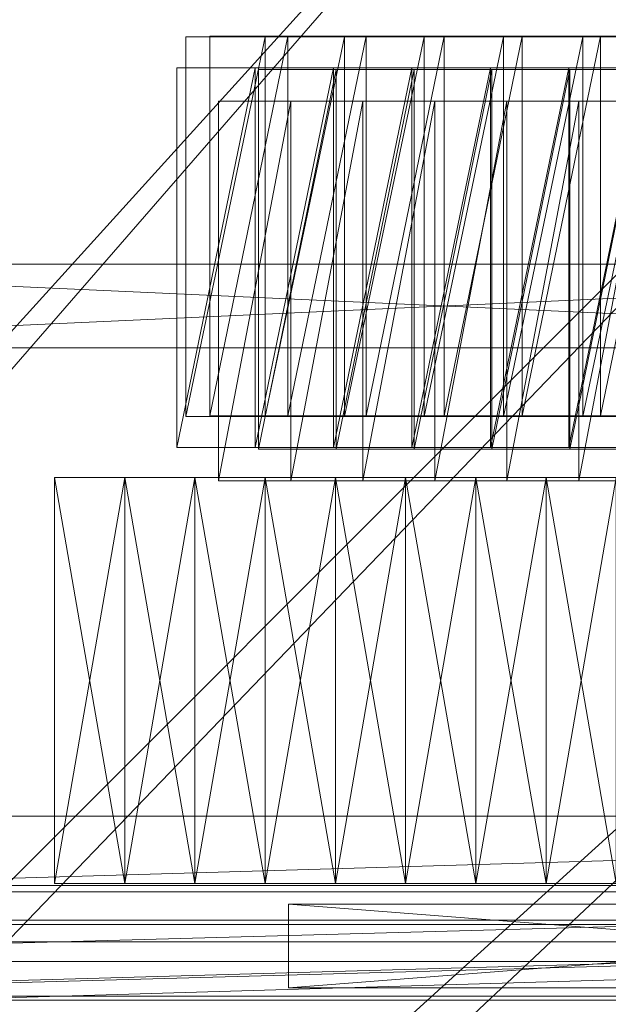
# Model space of a CAD drawing. Header units: millimetres. Extents: x -207 to 60078, y -249 to 35796.
# Tile 71 of 99: x 27607 to 29157, y 31490 to 34083. Entities that reach past the tile are written whole.
import ezdxf

# ---------------------------------------------------------------- set-up
doc = ezdxf.new("R2010")
doc.units = ezdxf.units.MM
for name, color, linetype, lineweight, true_color in [('F01_SLABS', 7, 'Continuous', 18, 0xa6b7af), ('F01_STAIRS', 7, 'Continuous', 18, 0x99a4b1), ('F01_WALLS', 7, 'Continuous', 18, 0xc4ccd5), ('F02_SLABS', 7, 'Continuous', 18, 0xa6b7af), ('F02_STAIRS', 7, 'Continuous', 18, 0x99a4b1), ('F02_WALLS', 7, 'Continuous', 18, 0xc4ccd5), ('F03_SLABS', 7, 'Continuous', 18, 0xa6b7af), ('F03_STAIRS', 7, 'Continuous', 18, 0x99a4b1), ('F03_WALLS', 7, 'Continuous', 18, 0xc4ccd5), ('F04_SLABS', 7, 'Continuous', 18, 0xa6b7af), ('F04_STAIRS', 7, 'Continuous', 18, 0x99a4b1), ('F04_WALLS', 7, 'Continuous', 18, 0xc4ccd5), ('F07_SLABS', 7, 'Continuous', 18, 0xa6b7af), ('F07_STAIRS', 7, 'Continuous', 18, 0x99a4b1), ('F07_WALLS', 7, 'Continuous', 18, 0xc4ccd5), ('F08_SLABS', 7, 'Continuous', 18, 0xa6b7af), ('F08_STAIRS', 7, 'Continuous', 18, 0x99a4b1), ('F08_WALLS', 7, 'Continuous', 18, 0xc4ccd5)]:
    doc.layers.add(name, color=color, linetype=linetype, lineweight=lineweight, true_color=true_color)

msp = doc.modelspace()

# ---------------------------------------------------------------- meshes
at = {"layer": 'F01_SLABS'}
mesh = msp.add_polyface(dxfattribs=at)
corners = [(20499.3, 19563.1, -240), (20406.2, 19899.4, -240), (60000, 31910.1, -240), (20499.3, 19563.1), (60000, 31910.1), (20406.2, 19899.4), (20296.7, 20230.8, -240), (60000, 34436.8, -240), (60000, 34436.8), (20296.7, 20230.8), (20171.1, 20556.3, -240), (56562.5, 35630.1, -240), (56562.5, 35630.1), (20171.1, 20556.3), (20029.7, 20875.4, -240), (51226.1, 35630.1, -240), (51226.1, 35630.1), (20029.7, 20875.4), (19872.8, 21187.1, -240), (46893.9, 35630.1, -240), (46893.9, 35630.1), (19872.8, 21187.1), (19700.8, 21490.7, -240), (43291.1, 35630.1, -240), (43291.1, 35630.1), (19700.8, 21490.7), (19514.1, 21785.5, -240), (40234.1, 35630.1, -240), (40234.1, 35630.1), (19514.1, 21785.5), (19313.2, 22070.8, -240), (37595.9, 35630.1, -240), (37595.9, 35630.1), (19313.2, 22070.8), (19098.5, 22345.9, -240), (35285.4, 35630.1, -240), (35285.4, 35630.1), (19098.5, 22345.9), (18870.6, 22610.1, -240), (33236, 35630.1, -240), (33236, 35630.1), (18870.6, 22610.1), (18630, 22862.9, -240), (31397.3, 35630.1, -240), (31397.3, 35630.1), (18630, 22862.9), (18377.2, 23103.5, -240), (29730.8, 35630.1, -240), (29730.8, 35630.1), (18377.2, 23103.5), (18113, 23331.4, -240), (28206.3, 35630.1, -240), (28206.3, 35630.1), (18113, 23331.4), (26800.1, 35630.1, -240), (26800.1, 35630.1), (17837.9, 23546.1, -240), (25492.7, 35630.1, -240), (17837.9, 23546.1), (25492.7, 35630.1), (17552.6, 23747, -240), (24268.4, 35630.1, -240), (17552.6, 23747), (24268.4, 35630.1), (17257.8, 23933.7, -240), (23114.1, 35630.1, -240), (17257.8, 23933.7), (23114.1, 35630.1), (22018.9, 35630.1, -240), (22018.9, 35630.1), (20973.5, 35630.1), (20406.2, 15771.8), (60000, 6213.7), (20499.3, 16108.1)]
mesh.append_faces([[corners[k] for k in face] for face in [(0, 1, 2), (3, 4, 5), (1, 6, 7), (5, 8, 9), (6, 10, 11), (9, 12, 13), (10, 14, 15), (13, 16, 17), (14, 18, 19), (17, 20, 21), (18, 22, 23), (21, 24, 25), (22, 26, 27), (25, 28, 29), (26, 30, 31), (26, 31, 27), (29, 28, 32), (29, 32, 33), (30, 34, 35), (30, 35, 31), (33, 32, 36), (33, 36, 37), (34, 38, 39), (34, 39, 35), (37, 36, 40), (37, 40, 41), (38, 42, 43), (38, 43, 39), (41, 40, 44), (41, 44, 45), (39, 43, 44), (39, 44, 40), (42, 46, 47), (42, 47, 43), (45, 44, 48), (45, 48, 49), (43, 47, 48), (43, 48, 44), (46, 50, 51), (46, 51, 47), (49, 48, 52), (49, 52, 53), (47, 51, 52), (47, 52, 48), (50, 54, 51), (53, 52, 55), (51, 54, 55), (51, 55, 52), (56, 57, 54), (58, 55, 59), (54, 57, 59), (54, 59, 55), (60, 61, 57), (62, 59, 63), (57, 61, 63), (57, 63, 59), (64, 65, 61), (66, 63, 67), (61, 65, 67), (61, 67, 63), (65, 68, 69), (65, 69, 67), (68, 70, 69), (71, 72, 73)]])
mesh = msp.add_polyface(dxfattribs=at)
corners = [(20712.3, 17835.6, -240), (20703.8, 18184.5, -240), (60000, 20115, -240), (60000, 17835.6, -240), (20712.3, 17835.6), (60000, 17835.6), (60000, 20115), (20703.8, 18184.5), (20678.1, 18532.5, -240), (60000, 22405.3, -240), (60000, 22405.3), (20678.1, 18532.5), (20635.4, 18878.8, -240), (60000, 24718, -240), (60000, 24718), (20635.4, 18878.8), (20575.7, 19222.6, -240), (60000, 27064.6, -240), (60000, 27064.6), (20575.7, 19222.6), (20499.3, 19563.1, -240), (60000, 29457.5, -240), (60000, 29457.5), (20499.3, 19563.1), (60000, 31910.1, -240), (60000, 31910.1), (20406.2, 19899.4, -240), (60000, 34436.8, -240), (20406.2, 19899.4), (60000, 34436.8), (20296.7, 20230.8, -240), (56562.5, 35630.1, -240), (20296.7, 20230.8), (56562.5, 35630.1), (20171.1, 20556.3, -240), (51226.1, 35630.1, -240), (20171.1, 20556.3), (51226.1, 35630.1), (20029.7, 20875.4, -240), (46893.9, 35630.1, -240), (20029.7, 20875.4), (46893.9, 35630.1), (19872.8, 21187.1, -240), (43291.1, 35630.1, -240), (19872.8, 21187.1), (43291.1, 35630.1), (19700.8, 21490.7, -240), (40234.1, 35630.1, -240), (19700.8, 21490.7), (40234.1, 35630.1), (37595.9, 35630.1, -240), (37595.9, 35630.1), (35285.4, 35630.1, -240), (35285.4, 35630.1), (33236, 35630.1, -240), (33236, 35630.1)]
mesh.append_faces([[corners[k] for k in face] for face in [(0, 1, 2), (0, 2, 3), (4, 5, 6), (4, 6, 7), (3, 2, 6), (3, 6, 5), (1, 8, 9), (1, 9, 2), (7, 6, 10), (7, 10, 11), (2, 9, 10), (2, 10, 6), (8, 12, 13), (8, 13, 9), (11, 10, 14), (11, 14, 15), (9, 13, 14), (9, 14, 10), (12, 16, 17), (12, 17, 13), (15, 14, 18), (15, 18, 19), (13, 17, 18), (13, 18, 14), (16, 20, 21), (16, 21, 17), (19, 18, 22), (19, 22, 23), (17, 21, 22), (17, 22, 18), (20, 24, 21), (23, 22, 25), (21, 24, 25), (21, 25, 22), (26, 27, 24), (28, 25, 29), (24, 27, 29), (24, 29, 25), (30, 31, 27), (32, 29, 33), (27, 31, 33), (27, 33, 29), (34, 35, 31), (36, 33, 37), (31, 35, 37), (31, 37, 33), (38, 39, 35), (40, 37, 41), (35, 39, 41), (35, 41, 37), (42, 43, 39), (44, 41, 45), (39, 43, 45), (39, 45, 41), (46, 47, 43), (48, 45, 49), (43, 47, 49), (43, 49, 45), (47, 50, 51), (47, 51, 49), (50, 52, 53), (50, 53, 51), (52, 54, 55), (52, 55, 53)]])
at = {"layer": 'F01_STAIRS'}
mesh = msp.add_polyface(dxfattribs=at)
corners = [(27883.6, 32876.7, 2416.8), (27883.6, 31808.2, 2416.8), (27883.6, 32876.7), (27698.6, 32876.7), (27883.6, 31808.2), (27698.6, 31808.2, 2416.8), (27698.6, 32876.7, 2416.8), (27698.6, 31808.2)]
mesh.append_faces([[corners[k] for k in face] for face in [(0, 1, 2), (3, 0, 2), (2, 1, 4), (4, 3, 2), (0, 5, 1), (6, 0, 3), (6, 5, 0), (1, 5, 4), (7, 3, 4), (4, 5, 7), (7, 6, 3), (5, 6, 7)]])
mesh = msp.add_polyface(dxfattribs=at)
corners = [(28068.5, 32876.7, 2215.4), (28068.5, 31808.2, 2215.4), (28068.5, 32876.7), (27883.6, 32876.7), (28068.5, 31808.2), (27883.6, 31808.2, 2215.4), (27883.6, 32876.7, 2215.4), (27883.6, 31808.2)]
mesh.append_faces([[corners[k] for k in face] for face in [(0, 1, 2), (3, 0, 2), (2, 1, 4), (4, 3, 2), (0, 5, 1), (6, 0, 3), (6, 5, 0), (1, 5, 4), (7, 3, 4), (4, 5, 7), (7, 6, 3), (5, 6, 7)]])
mesh = msp.add_polyface(dxfattribs=at)
corners = [(28253.4, 32876.7, 2014), (28253.4, 31808.2, 2014), (28253.4, 32876.7), (28068.5, 32876.7), (28253.4, 31808.2), (28068.5, 31808.2, 2014), (28068.5, 32876.7, 2014), (28068.5, 31808.2)]
mesh.append_faces([[corners[k] for k in face] for face in [(0, 1, 2), (3, 0, 2), (2, 1, 4), (4, 3, 2), (0, 5, 1), (6, 0, 3), (6, 5, 0), (1, 5, 4), (7, 3, 4), (4, 5, 7), (7, 6, 3), (5, 6, 7)]])
mesh = msp.add_polyface(dxfattribs=at)
corners = [(28438.4, 32876.7, 1812.6), (28438.4, 31808.2, 1812.6), (28438.4, 32876.7), (28253.4, 32876.7), (28438.4, 31808.2), (28253.4, 31808.2, 1812.6), (28253.4, 32876.7, 1812.6), (28253.4, 31808.2)]
mesh.append_faces([[corners[k] for k in face] for face in [(0, 1, 2), (3, 0, 2), (2, 1, 4), (4, 3, 2), (0, 5, 1), (6, 0, 3), (6, 5, 0), (1, 5, 4), (7, 3, 4), (4, 5, 7), (7, 6, 3), (5, 6, 7)]])
mesh = msp.add_polyface(dxfattribs=at)
corners = [(28623.3, 32876.7, 1611.2), (28623.3, 31808.2, 1611.2), (28623.3, 32876.7), (28438.4, 32876.7), (28623.3, 31808.2), (28438.4, 31808.2, 1611.2), (28438.4, 32876.7, 1611.2), (28438.4, 31808.2)]
mesh.append_faces([[corners[k] for k in face] for face in [(0, 1, 2), (3, 0, 2), (2, 1, 4), (4, 3, 2), (0, 5, 1), (6, 0, 3), (6, 5, 0), (1, 5, 4), (7, 3, 4), (4, 5, 7), (7, 6, 3), (5, 6, 7)]])
mesh = msp.add_polyface(dxfattribs=at)
corners = [(28808.2, 32876.7, 1409.8), (28808.2, 31808.2, 1409.8), (28808.2, 32876.7), (28623.3, 32876.7), (28808.2, 31808.2), (28623.3, 31808.2, 1409.8), (28623.3, 32876.7, 1409.8), (28623.3, 31808.2)]
mesh.append_faces([[corners[k] for k in face] for face in [(0, 1, 2), (3, 0, 2), (2, 1, 4), (4, 3, 2), (0, 5, 1), (6, 0, 3), (6, 5, 0), (1, 5, 4), (7, 3, 4), (4, 5, 7), (7, 6, 3), (5, 6, 7)]])
mesh = msp.add_polyface(dxfattribs=at)
corners = [(28993.2, 32876.7, 1208.4), (28993.2, 31808.2, 1208.4), (28993.2, 32876.7), (28808.2, 32876.7), (28993.2, 31808.2), (28808.2, 31808.2, 1208.4), (28808.2, 32876.7, 1208.4), (28808.2, 31808.2)]
mesh.append_faces([[corners[k] for k in face] for face in [(0, 1, 2), (3, 0, 2), (2, 1, 4), (4, 3, 2), (0, 5, 1), (6, 0, 3), (6, 5, 0), (1, 5, 4), (7, 3, 4), (4, 5, 7), (7, 6, 3), (5, 6, 7)]])
mesh = msp.add_polyface(dxfattribs=at)
corners = [(29178.1, 32876.7, 1007), (29178.1, 31808.2, 1007), (29178.1, 32876.7), (28993.2, 32876.7), (29178.1, 31808.2), (28993.2, 31808.2, 1007), (28993.2, 32876.7, 1007), (28993.2, 31808.2)]
mesh.append_faces([[corners[k] for k in face] for face in [(0, 1, 2), (3, 0, 2), (2, 1, 4), (4, 3, 2), (0, 5, 1), (6, 0, 3), (6, 5, 0), (1, 5, 4), (7, 3, 4), (4, 5, 7), (7, 6, 3), (5, 6, 7)]])
at = {"layer": 'F01_WALLS'}
mesh = msp.add_polyface(dxfattribs=at)
corners = [(26301.4, 33218.8, 4553.7), (26301.4, 33438.8, 4553.7), (26301.4, 33218.8), (31150.7, 33218.8), (26301.4, 33438.8), (31150.7, 33438.8, 4553.7), (31150.7, 33218.8, 4553.7), (31150.7, 33438.8)]
mesh.append_faces([[corners[k] for k in face] for face in [(0, 1, 2), (3, 0, 2), (2, 1, 4), (4, 3, 2), (0, 5, 1), (6, 0, 3), (6, 5, 0), (1, 5, 4), (7, 3, 4), (4, 5, 7), (7, 6, 3), (5, 6, 7)]])
mesh = msp.add_polyface(dxfattribs=at)
corners = [(31150.7, 31753.8, 4553.7), (31150.7, 31533.8, 4553.7), (31150.7, 31753.8), (28315.1, 31753.8), (31150.7, 31533.8), (28315.1, 31533.8, 4553.7), (28315.1, 31753.8, 4553.7), (28315.1, 31533.8)]
mesh.append_faces([[corners[k] for k in face] for face in [(0, 1, 2), (3, 0, 2), (2, 1, 4), (4, 3, 2), (0, 5, 1), (6, 0, 3), (6, 5, 0), (1, 5, 4), (7, 3, 4), (4, 5, 7), (7, 6, 3), (5, 6, 7)]])
at = {"layer": 'F02_SLABS'}
mesh = msp.add_polyface(dxfattribs=at)
corners = [(16945.5, 23884.6, 4583.7), (6019.7, 35331.9, 4583.7), (53034.3, 35331.9, 4583.7), (53034.3, 35331.9, 4833.7), (6019.7, 35331.9, 4833.7), (16945.5, 23884.6, 4833.7), (17148.3, 23771.9, 4583.7), (17148.3, 23771.9, 4833.7), (17347.3, 23652.6, 4583.7), (17347.3, 23652.6, 4833.7), (17542.4, 23526.8, 4583.7), (17542.4, 23526.8, 4833.7), (17733.2, 23394.8, 4583.7), (17733.2, 23394.8, 4833.7), (17919.5, 23256.5, 4583.7), (17919.5, 23256.5, 4833.7), (18101.3, 23112.3, 4583.7), (18101.3, 23112.3, 4833.7), (18278.2, 22962.2, 4583.7), (18278.2, 22962.2, 4833.7), (18450.2, 22806.3, 4583.7), (18450.2, 22806.3, 4833.7), (18616.9, 22645, 4583.7), (18616.9, 22645, 4833.7), (18778.3, 22478.2, 4583.7), (18778.3, 22478.2, 4833.7), (18934.1, 22306.3, 4583.7), (18934.1, 22306.3, 4833.7), (19084.3, 22129.3, 4583.7), (19084.3, 22129.3, 4833.7), (19228.5, 21947.6, 4583.7), (53034.3, 32592.9, 4583.7), (53034.3, 32592.9, 4833.7), (19228.5, 21947.6, 4833.7), (19366.7, 21761.2, 4583.7), (19366.7, 21761.2, 4833.7), (19498.8, 21570.4, 4583.7), (19498.8, 21570.4, 4833.7), (19624.5, 21375.4, 4583.7), (19624.5, 21375.4, 4833.7), (19743.8, 21176.3, 4583.7), (20633.2, 18556.4, 4583.7), (20659.7, 18325.8, 4583.7), (20659.7, 18325.8, 4833.7), (20633.2, 18556.4, 4833.7), (20678.7, 18094.6, 4583.7), (20678.7, 18094.6, 4833.7)]
mesh.append_faces([[corners[k] for k in face] for face in [(0, 1, 2), (3, 4, 5), (2, 6, 0), (5, 7, 3), (2, 8, 6), (7, 9, 3), (2, 10, 8), (9, 11, 3), (2, 12, 10), (11, 13, 3), (2, 14, 12), (13, 15, 3), (2, 16, 14), (15, 17, 3), (2, 18, 16), (17, 19, 3), (2, 20, 18), (19, 21, 3), (22, 20, 2), (3, 21, 23), (24, 22, 2), (3, 23, 25), (26, 24, 2), (3, 25, 27), (28, 26, 2), (3, 27, 29), (30, 28, 31), (32, 29, 33), (34, 30, 31), (32, 33, 35), (36, 34, 31), (32, 35, 37), (38, 36, 31), (32, 37, 39), (40, 38, 31), (2, 1, 4, 3), (41, 42, 43, 44), (42, 45, 46, 43)]])
mesh = msp.add_polyface(dxfattribs=at)
corners = [(53034.3, 35331.9, 4583.7), (53034.3, 32592.9, 4583.7), (19084.3, 22129.3, 4583.7), (19084.3, 22129.3, 4833.7), (53034.3, 32592.9, 4833.7), (53034.3, 35331.9, 4833.7), (53321.2, 4099.4, 4583.7), (55083.8, 32592.9, 4583.7), (55083.8, 32592.9, 4833.7), (53321.2, 4099.4, 4833.7), (19624.5, 21375.4, 4833.7), (19743.8, 21176.3, 4833.7), (19856.6, 20973.5, 4583.7), (19743.8, 21176.3, 4583.7), (19856.6, 20973.5, 4833.7), (19962.6, 20767.1, 4583.7), (19962.6, 20767.1, 4833.7), (20061.8, 20557.3, 4583.7), (20061.8, 20557.3, 4833.7), (20154.1, 20344.4, 4583.7), (20154.1, 20344.4, 4833.7), (20239.4, 20128.6, 4583.7), (20239.4, 20128.6, 4833.7), (20317.5, 19910.2, 4583.7), (20317.5, 19910.2, 4833.7), (20388.5, 19689.2, 4583.7), (20388.5, 19689.2, 4833.7), (20452.2, 19466.1, 4583.7), (20452.2, 19466.1, 4833.7), (20508.6, 19241, 4583.7), (20508.6, 19241, 4833.7), (20557.6, 19014.2, 4583.7), (20557.6, 19014.2, 4833.7), (20599.1, 18785.9, 4583.7), (20599.1, 18785.9, 4833.7), (20633.2, 18556.4, 4583.7), (20633.2, 18556.4, 4833.7), (20659.7, 18325.8, 4583.7), (20659.7, 18325.8, 4833.7), (20678.7, 18094.6, 4583.7), (20678.7, 18094.6, 4833.7), (20690.1, 17862.8, 4583.7), (20690.1, 17862.8, 4833.7), (55083.8, 4099.4, 4583.7), (55083.8, 4099.4, 4833.7)]
mesh.append_faces([[corners[k] for k in face] for face in [(0, 1, 2), (3, 4, 5), (6, 1, 7), (8, 4, 9), (4, 10, 11), (12, 13, 1), (4, 11, 14), (15, 12, 1), (4, 14, 16), (17, 15, 1), (4, 16, 18), (19, 17, 1), (4, 18, 20), (21, 19, 1), (4, 20, 22), (23, 21, 1), (4, 22, 24), (25, 23, 1), (4, 24, 26), (27, 25, 1), (4, 26, 28), (29, 27, 1), (4, 28, 30), (31, 29, 1), (4, 30, 32), (33, 31, 1), (4, 32, 34), (35, 33, 1), (4, 34, 36), (37, 35, 1), (4, 36, 38), (39, 37, 1), (4, 38, 40), (41, 39, 1), (4, 40, 42), (43, 7, 8, 44), (7, 1, 4, 8), (1, 0, 5, 4)]])
mesh = msp.add_polyface(dxfattribs=at)
corners = [(55083.8, 32592.9, 4583.7), (55083.8, 4099.4, 4583.7), (53321.2, 4099.4, 4583.7), (53321.2, 4099.4, 4833.7), (55083.8, 4099.4, 4833.7), (55083.8, 32592.9, 4833.7), (53034.3, 32592.9, 4583.7), (20690.1, 17862.8, 4583.7), (20690.1, 17862.8, 4833.7), (53034.3, 32592.9, 4833.7), (19228.5, 13314, 4583.7), (53321.2, 134.1, 4583.7), (53321.2, 134.1, 4833.7), (19228.5, 13314, 4833.7), (19962.6, 14494.5, 4583.7), (20061.8, 14704.2, 4583.7), (20154.1, 14917.1, 4583.7), (20154.1, 14917.1, 4833.7), (20061.8, 14704.2, 4833.7), (20239.4, 15132.9, 4583.7), (20239.4, 15132.9, 4833.7), (20317.5, 15351.4, 4583.7), (20317.5, 15351.4, 4833.7), (20388.5, 15572.3, 4583.7), (20388.5, 15572.3, 4833.7), (20452.2, 15795.5, 4583.7), (20452.2, 15795.5, 4833.7), (20508.6, 16020.6, 4583.7), (20508.6, 16020.6, 4833.7), (20557.6, 16247.4, 4583.7), (20557.6, 16247.4, 4833.7), (20599.1, 16475.7, 4583.7), (20599.1, 16475.7, 4833.7), (20633.2, 16705.2, 4583.7), (20633.2, 16705.2, 4833.7), (20659.7, 16935.7, 4583.7), (20659.7, 16935.7, 4833.7), (20678.7, 17167, 4583.7), (20678.7, 17167, 4833.7), (20690.1, 17398.8, 4583.7), (20690.1, 17398.8, 4833.7), (20693.9, 17630.8, 4583.7), (20693.9, 17630.8, 4833.7), (9708.8, 134.1, 4583.7), (9708.8, 134.1, 4833.7)]
mesh.append_faces([[corners[k] for k in face] for face in [(0, 1, 2), (3, 4, 5), (6, 2, 7), (8, 3, 9), (10, 2, 11), (12, 3, 13), (14, 15, 2), (15, 16, 2), (3, 17, 18), (16, 19, 2), (3, 20, 17), (19, 21, 2), (3, 22, 20), (21, 23, 2), (3, 24, 22), (23, 25, 2), (3, 26, 24), (25, 27, 2), (3, 28, 26), (27, 29, 2), (3, 30, 28), (29, 31, 2), (3, 32, 30), (31, 33, 2), (3, 34, 32), (33, 35, 2), (3, 36, 34), (35, 37, 2), (3, 38, 36), (37, 39, 2), (3, 40, 38), (7, 2, 41), (42, 3, 8), (39, 41, 2), (3, 42, 40), (43, 11, 12, 44), (11, 2, 3, 12), (2, 1, 4, 3)]])
at = {"layer": 'F02_STAIRS'}
mesh = msp.add_polyface(dxfattribs=at)
corners = [(28235.9, 33951.4, 4833.7), (28440.8, 33951.4, 4833.7), (28235.9, 32951.4, 4833.7), (28235.9, 32951.4, 5040.2), (28440.8, 33951.4, 5040.2), (28235.9, 33951.4, 5040.2), (28440.8, 32951.4, 4833.7), (28440.8, 32951.4, 5040.2)]
mesh.append_faces([[corners[k] for k in face] for face in [(0, 1, 2), (3, 4, 5), (6, 2, 1), (4, 3, 7), (2, 6, 7, 3), (6, 1, 4, 7), (1, 0, 5, 4), (0, 2, 3, 5)]])
mesh = msp.add_polyface(dxfattribs=at)
corners = [(28440.8, 33951.4, 4833.7), (28645.8, 33951.4, 4833.7), (28440.8, 32951.4, 4833.7), (28440.8, 32951.4, 5246.8), (28645.8, 33951.4, 5246.8), (28440.8, 33951.4, 5246.8), (28645.8, 32951.4, 4833.7), (28645.8, 32951.4, 5246.8)]
mesh.append_faces([[corners[k] for k in face] for face in [(0, 1, 2), (3, 4, 5), (6, 2, 1), (4, 3, 7), (2, 6, 7, 3), (6, 1, 4, 7), (1, 0, 5, 4), (0, 2, 3, 5)]])
mesh = msp.add_polyface(dxfattribs=at)
corners = [(28645.8, 33951.4, 4833.7), (28850.7, 33951.4, 4833.7), (28645.8, 32951.4, 4833.7), (28645.8, 32951.4, 5453.4), (28850.7, 33951.4, 5453.4), (28645.8, 33951.4, 5453.4), (28850.7, 32951.4, 4833.7), (28850.7, 32951.4, 5453.4)]
mesh.append_faces([[corners[k] for k in face] for face in [(0, 1, 2), (3, 4, 5), (6, 2, 1), (4, 3, 7), (2, 6, 7, 3), (6, 1, 4, 7), (1, 0, 5, 4), (0, 2, 3, 5)]])
mesh = msp.add_polyface(dxfattribs=at)
corners = [(28850.7, 33951.4, 4833.7), (29055.6, 33951.4, 4833.7), (28850.7, 32951.4, 4833.7), (28850.7, 32951.4, 5659.9), (29055.6, 33951.4, 5659.9), (28850.7, 33951.4, 5659.9), (29055.6, 32951.4, 4833.7), (29055.6, 32951.4, 5659.9)]
mesh.append_faces([[corners[k] for k in face] for face in [(0, 1, 2), (3, 4, 5), (6, 2, 1), (4, 3, 7), (2, 6, 7, 3), (6, 1, 4, 7), (1, 0, 5, 4), (0, 2, 3, 5)]])
mesh = msp.add_polyface(dxfattribs=at)
corners = [(29055.6, 33951.4, 4833.7), (29260.6, 33951.4, 4833.7), (29055.6, 32951.4, 4833.7), (29055.6, 32951.4, 5866.5), (29260.6, 33951.4, 5866.5), (29055.6, 33951.4, 5866.5), (29260.6, 32951.4, 4833.7), (29260.6, 32951.4, 5866.5)]
mesh.append_faces([[corners[k] for k in face] for face in [(0, 1, 2), (3, 4, 5), (6, 2, 1), (4, 3, 7), (2, 6, 7, 3), (6, 1, 4, 7), (1, 0, 5, 4), (0, 2, 3, 5)]])
at = {"layer": 'F02_WALLS'}
mesh = msp.add_polyface(dxfattribs=at)
corners = [(26145.4, 31711.8, 4833.7), (33195.6, 31711.8, 4833.7), (26145.4, 31511.8, 4833.7), (26145.4, 31511.8, 9511.3), (33195.6, 31711.8, 9511.3), (26145.4, 31711.8, 9511.3), (33195.6, 31511.8, 4833.7), (33195.6, 31511.8, 9511.3)]
mesh.append_faces([[corners[k] for k in face] for face in [(0, 1, 2), (3, 4, 5), (6, 2, 1), (4, 3, 7), (2, 6, 7, 3), (6, 1, 4, 7), (1, 0, 5, 4), (0, 2, 3, 5)]])
at = {"layer": 'F03_SLABS'}
mesh = msp.add_polyface(dxfattribs=at)
corners = [(55168.7, 3554.2, 9541.3), (53452.5, 3554.2, 9541.3), (43531.9, 27490.6, 9541.3), (43531.9, 27490.6, 9791.3), (53452.5, 3554.2, 9791.3), (55168.7, 3554.2, 9791.3), (53452.5, 259.8, 9541.3), (9793.6, 259.8, 9541.3), (22476.8, 5972.9, 9541.3), (22476.8, 5972.9, 9791.3), (9793.6, 259.8, 9791.3), (53452.5, 259.8, 9791.3), (43531.9, 5972.9, 9541.3), (43531.9, 5972.9, 9791.3), (4728.6, 4471.6, 9541.3), (4728.6, 4471.6, 9791.3), (3891.5, 32828.4, 9541.3), (22476.8, 27490.6, 9541.3), (22476.8, 27490.6, 9791.3), (3891.5, 32828.4, 9791.3), (53368.7, 35372.1, 9541.3), (53368.7, 32369.6, 9541.3), (53368.7, 32369.6, 9791.3), (53368.7, 35372.1, 9791.3), (55168.7, 32369.6, 9541.3), (55168.7, 32369.6, 9791.3), (5984.4, 35372.1, 9541.3), (5984.4, 35372.1, 9791.3)]
mesh.append_faces([[corners[k] for k in face] for face in [(0, 1, 2), (3, 4, 5), (6, 7, 8), (9, 10, 11), (8, 12, 6), (11, 13, 9), (8, 7, 14), (15, 10, 9), (14, 16, 17), (18, 19, 15), (20, 21, 2), (3, 22, 23), (2, 24, 0), (5, 25, 3), (12, 1, 6), (11, 4, 13), (14, 17, 8), (9, 18, 15), (20, 2, 17), (18, 3, 23), (1, 12, 2), (3, 13, 4), (17, 16, 26), (27, 19, 18), (2, 21, 24), (25, 22, 3), (17, 26, 20), (23, 27, 18), (20, 26, 27, 23), (26, 16, 19, 27), (16, 14, 15, 19), (14, 7, 10, 15), (7, 6, 11, 10), (6, 1, 4, 11), (1, 0, 5, 4), (0, 24, 25, 5), (24, 21, 22, 25), (21, 20, 23, 22), (8, 17, 18, 9), (17, 2, 3, 18), (2, 12, 13, 3), (12, 8, 9, 13)]])
at = {"layer": 'F03_STAIRS'}
mesh = msp.add_polyface(dxfattribs=at)
corners = [(28044.1, 34037.3, 9791.3), (28253.4, 34037.3, 9791.3), (28044.1, 33037.3, 9791.3), (28044.1, 33037.3, 9972), (28253.4, 34037.3, 9972), (28044.1, 34037.3, 9972), (28253.4, 33037.3, 9791.3), (28253.4, 33037.3, 9972)]
mesh.append_faces([[corners[k] for k in face] for face in [(0, 1, 2), (3, 4, 5), (6, 2, 1), (4, 3, 7), (2, 6, 7, 3), (6, 1, 4, 7), (1, 0, 5, 4), (0, 2, 3, 5)]])
mesh = msp.add_polyface(dxfattribs=at)
corners = [(28253.4, 34037.3, 9791.3), (28462.7, 34037.3, 9791.3), (28253.4, 33037.3, 9791.3), (28253.4, 33037.3, 10152.8), (28462.7, 34037.3, 10152.8), (28253.4, 34037.3, 10152.8), (28462.7, 33037.3, 9791.3), (28462.7, 33037.3, 10152.8)]
mesh.append_faces([[corners[k] for k in face] for face in [(0, 1, 2), (3, 4, 5), (6, 2, 1), (4, 3, 7), (2, 6, 7, 3), (6, 1, 4, 7), (1, 0, 5, 4), (0, 2, 3, 5)]])
mesh = msp.add_polyface(dxfattribs=at)
corners = [(28462.7, 34037.3, 9791.3), (28672, 34037.3, 9791.3), (28462.7, 33037.3, 9791.3), (28462.7, 33037.3, 10333.5), (28672, 34037.3, 10333.5), (28462.7, 34037.3, 10333.5), (28672, 33037.3, 9791.3), (28672, 33037.3, 10333.5)]
mesh.append_faces([[corners[k] for k in face] for face in [(0, 1, 2), (3, 4, 5), (6, 2, 1), (4, 3, 7), (2, 6, 7, 3), (6, 1, 4, 7), (1, 0, 5, 4), (0, 2, 3, 5)]])
mesh = msp.add_polyface(dxfattribs=at)
corners = [(28672, 34037.3, 9791.3), (28881.3, 34037.3, 9791.3), (28672, 33037.3, 9791.3), (28672, 33037.3, 10514.2), (28881.3, 34037.3, 10514.2), (28672, 34037.3, 10514.2), (28881.3, 33037.3, 9791.3), (28881.3, 33037.3, 10514.2)]
mesh.append_faces([[corners[k] for k in face] for face in [(0, 1, 2), (3, 4, 5), (6, 2, 1), (4, 3, 7), (2, 6, 7, 3), (6, 1, 4, 7), (1, 0, 5, 4), (0, 2, 3, 5)]])
mesh = msp.add_polyface(dxfattribs=at)
corners = [(28881.3, 34037.3, 9791.3), (29090.5, 34037.3, 9791.3), (28881.3, 33037.3, 9791.3), (28881.3, 33037.3, 10695), (29090.5, 34037.3, 10695), (28881.3, 34037.3, 10695), (29090.5, 33037.3, 9791.3), (29090.5, 33037.3, 10695)]
mesh.append_faces([[corners[k] for k in face] for face in [(0, 1, 2), (3, 4, 5), (6, 2, 1), (4, 3, 7), (2, 6, 7, 3), (6, 1, 4, 7), (1, 0, 5, 4), (0, 2, 3, 5)]])
mesh = msp.add_polyface(dxfattribs=at)
corners = [(29090.5, 34037.3, 9791.3), (29299.8, 34037.3, 9791.3), (29090.5, 33037.3, 9791.3), (29090.5, 33037.3, 10875.7), (29299.8, 34037.3, 10875.7), (29090.5, 34037.3, 10875.7), (29299.8, 33037.3, 9791.3), (29299.8, 33037.3, 10875.7)]
mesh.append_faces([[corners[k] for k in face] for face in [(0, 1, 2), (3, 4, 5), (6, 2, 1), (4, 3, 7), (2, 6, 7, 3), (6, 1, 4, 7), (1, 0, 5, 4), (0, 2, 3, 5)]])
at = {"layer": 'F03_WALLS'}
mesh = msp.add_polyface(dxfattribs=at)
corners = [(25825.6, 31802.4, 9791.3), (33109, 31802.4, 9791.3), (25825.6, 31602.4, 9791.3), (25825.6, 31602.4, 13849.2), (33109, 31802.4, 13849.2), (25825.6, 31802.4, 13849.2), (33109, 31602.4, 9791.3), (33109, 31602.4, 13849.2)]
mesh.append_faces([[corners[k] for k in face] for face in [(0, 1, 2), (3, 4, 5), (6, 2, 1), (4, 3, 7), (2, 6, 7, 3), (6, 1, 4, 7), (1, 0, 5, 4), (0, 2, 3, 5)]])
at = {"layer": 'F04_SLABS'}
mesh = msp.add_polyface(dxfattribs=at)
corners = [(54411.2, 32359.3, 13879.2), (54411.2, 3442.7, 13879.2), (52805.8, 3442.7, 13879.2), (52805.8, 3442.7, 14129.2), (54411.2, 3442.7, 14129.2), (54411.2, 32359.3, 14129.2), (10036.5, -98.2, 13879.2), (10736.3, 1503.6, 13879.2), (21850.6, 5634.6, 13879.2), (21850.6, 5634.6, 14129.2), (10736.3, 1503.6, 14129.2), (10036.5, -98.2, 14129.2), (5302.7, 5634.6, 13879.2), (4973.4, 4201.4, 13879.2), (4232.4, 33118, 13879.2), (4232.4, 33118, 14129.2), (4973.4, 4201.4, 14129.2), (5302.7, 5634.6, 14129.2), (21850.6, 7067.8, 13879.2), (37575.2, 7067.8, 13879.2), (37575.2, 7067.8, 14129.2), (21850.6, 7067.8, 14129.2), (21850.6, 28186.2, 13879.2), (21850.6, 29450.7, 13879.2), (37575.2, 28186.2, 13879.2), (37575.2, 28186.2, 14129.2), (21850.6, 29450.7, 14129.2), (21850.6, 28186.2, 14129.2), (5261.5, 29450.7, 13879.2), (5261.5, 29450.7, 14129.2), (52764.7, 35520.7, 13879.2), (52764.7, 32359.3, 13879.2), (52764.7, 32359.3, 14129.2), (52764.7, 35520.7, 14129.2), (52805.8, -98.2, 13879.2), (38645.4, 8037.3, 13879.2), (38645.4, 8037.3, 14129.2), (52805.8, -98.2, 14129.2), (6290.6, 35520.7, 13879.2), (6290.6, 35520.7, 14129.2), (38645.4, 27090.2, 13879.2), (38645.4, 27090.2, 14129.2)]
mesh.append_faces([[corners[k] for k in face] for face in [(0, 1, 2), (3, 4, 5), (6, 7, 8), (9, 10, 11), (12, 13, 14), (15, 16, 17), (18, 19, 8), (9, 20, 21), (22, 23, 24), (25, 26, 27), (14, 28, 12), (17, 29, 15), (30, 31, 24), (25, 32, 33), (2, 31, 0), (5, 32, 3), (13, 12, 7), (10, 17, 16), (34, 19, 35), (36, 20, 37), (28, 14, 38), (39, 15, 29), (24, 23, 30), (33, 26, 25), (7, 6, 13), (16, 11, 10), (38, 23, 28), (29, 26, 39), (8, 34, 6), (11, 37, 9), (23, 38, 30), (33, 39, 26), (34, 8, 19), (20, 9, 37), (24, 31, 40), (41, 32, 25), (35, 2, 34), (37, 3, 36), (40, 31, 2), (3, 32, 41), (2, 35, 40), (41, 36, 3), (31, 30, 33, 32), (30, 38, 39, 33), (38, 14, 15, 39), (14, 13, 16, 15), (13, 6, 11, 16), (6, 34, 37, 11), (34, 2, 3, 37), (2, 1, 4, 3), (1, 0, 5, 4), (0, 31, 32, 5), (7, 12, 17, 10), (12, 28, 29, 17), (28, 23, 26, 29), (23, 22, 27, 26), (22, 24, 25, 27), (24, 40, 41, 25), (40, 35, 36, 41), (35, 19, 20, 36), (19, 18, 21, 20), (18, 8, 9, 21), (8, 7, 10, 9)]])
at = {"layer": 'F04_STAIRS'}
mesh = msp.add_polyface(dxfattribs=at)
corners = [(28107.5, 33039.5, 14129.2), (28107.5, 34039.5, 14129.2), (28313.3, 34039.5, 14129.2), (28313.3, 34039.5, 14299.6), (28107.5, 34039.5, 14299.6), (28107.5, 33039.5, 14299.6), (28313.3, 33039.5, 14129.2), (28313.3, 33039.5, 14299.6)]
mesh.append_faces([[corners[k] for k in face] for face in [(0, 1, 2), (3, 4, 5), (2, 6, 0), (5, 7, 3), (0, 6, 7, 5), (6, 2, 3, 7), (2, 1, 4, 3), (1, 0, 5, 4)]])
mesh = msp.add_polyface(dxfattribs=at)
corners = [(28313.3, 34039.5, 14129.2), (28519.1, 34039.5, 14129.2), (28313.3, 33039.5, 14129.2), (28313.3, 33039.5, 14470), (28519.1, 34039.5, 14470), (28313.3, 34039.5, 14470), (28519.1, 33039.5, 14129.2), (28519.1, 33039.5, 14470)]
mesh.append_faces([[corners[k] for k in face] for face in [(0, 1, 2), (3, 4, 5), (6, 2, 1), (4, 3, 7), (2, 6, 7, 3), (6, 1, 4, 7), (1, 0, 5, 4), (0, 2, 3, 5)]])
mesh = msp.add_polyface(dxfattribs=at)
corners = [(28519.1, 34039.5, 14129.2), (28724.9, 34039.5, 14129.2), (28519.1, 33039.5, 14129.2), (28519.1, 33039.5, 14640.4), (28724.9, 34039.5, 14640.4), (28519.1, 34039.5, 14640.4), (28724.9, 33039.5, 14129.2), (28724.9, 33039.5, 14640.4)]
mesh.append_faces([[corners[k] for k in face] for face in [(0, 1, 2), (3, 4, 5), (6, 2, 1), (4, 3, 7), (2, 6, 7, 3), (6, 1, 4, 7), (1, 0, 5, 4), (0, 2, 3, 5)]])
mesh = msp.add_polyface(dxfattribs=at)
corners = [(28724.9, 33039.5, 14129.2), (28724.9, 34039.5, 14129.2), (28930.8, 34039.5, 14129.2), (28930.8, 34039.5, 14810.8), (28724.9, 34039.5, 14810.8), (28724.9, 33039.5, 14810.8), (28930.8, 33039.5, 14129.2), (28930.8, 33039.5, 14810.8)]
mesh.append_faces([[corners[k] for k in face] for face in [(0, 1, 2), (3, 4, 5), (2, 6, 0), (5, 7, 3), (0, 6, 7, 5), (6, 2, 3, 7), (2, 1, 4, 3), (1, 0, 5, 4)]])
mesh = msp.add_polyface(dxfattribs=at)
corners = [(28930.8, 33039.5, 14129.2), (28930.8, 34039.5, 14129.2), (29136.6, 34039.5, 14129.2), (29136.6, 34039.5, 14981.2), (28930.8, 34039.5, 14981.2), (28930.8, 33039.5, 14981.2), (29136.6, 33039.5, 14129.2), (29136.6, 33039.5, 14981.2)]
mesh.append_faces([[corners[k] for k in face] for face in [(0, 1, 2), (3, 4, 5), (2, 6, 0), (5, 7, 3), (0, 6, 7, 5), (6, 2, 3, 7), (2, 1, 4, 3), (1, 0, 5, 4)]])
mesh = msp.add_polyface(dxfattribs=at)
corners = [(29136.6, 33039.5, 14129.2), (29136.6, 34039.5, 14129.2), (29342.4, 34039.5, 14129.2), (29342.4, 34039.5, 15151.7), (29136.6, 34039.5, 15151.7), (29136.6, 33039.5, 15151.7), (29342.4, 33039.5, 14129.2), (29342.4, 33039.5, 15151.7)]
mesh.append_faces([[corners[k] for k in face] for face in [(0, 1, 2), (3, 4, 5), (2, 6, 0), (5, 7, 3), (0, 6, 7, 5), (6, 2, 3, 7), (2, 1, 4, 3), (1, 0, 5, 4)]])
at = {"layer": 'F04_WALLS'}
mesh = msp.add_polyface(dxfattribs=at)
corners = [(25925.8, 31700.5, 14129.2), (33129.5, 31700.5, 14129.2), (25925.8, 31500.5, 14129.2), (25925.8, 31500.5, 17939.2), (33129.5, 31700.5, 17939.2), (25925.8, 31700.5, 17939.2), (33129.5, 31500.5, 14129.2), (33129.5, 31500.5, 17939.2)]
mesh.append_faces([[corners[k] for k in face] for face in [(0, 1, 2), (3, 4, 5), (6, 2, 1), (4, 3, 7), (2, 6, 7, 3), (6, 1, 4, 7), (1, 0, 5, 4), (0, 2, 3, 5)]])
at = {"layer": 'F07_SLABS'}
mesh = msp.add_polyface(dxfattribs=at)
corners = [(5507.5, 5963.5, 27822.4), (4672.4, 4070.8, 27822.4), (3913.2, 32934.5, 27822.4), (3913.2, 32934.5, 28072.4), (4672.4, 4070.8, 28072.4), (5507.5, 5963.5, 28072.4), (16173.9, 5726.9, 27822.4), (21070.6, 5726.9, 27822.4), (16173.9, 2730.1, 27822.4), (16173.9, 2730.1, 28072.4), (21070.6, 5726.9, 28072.4), (16173.9, 5726.9, 28072.4), (4900.1, 32027.5, 27822.4), (4900.1, 32027.5, 28072.4), (5963, 35458.1, 27822.4), (51627.4, 35458.1, 27822.4), (21070.6, 29227.9, 27822.4), (21070.6, 29227.9, 28072.4), (51627.4, 35458.1, 28072.4), (5963, 35458.1, 28072.4), (9189.5, 2730.1, 27822.4), (9189.5, 2730.1, 28072.4), (9379.3, -108.9, 27822.4), (9379.3, -108.9, 28072.4), (51627.4, -108.9, 27822.4), (51627.4, -108.9, 28072.4)]
mesh.append_faces([[corners[k] for k in face] for face in [(0, 1, 2), (3, 4, 5), (6, 7, 8), (9, 10, 11), (2, 12, 0), (5, 13, 3), (14, 15, 16), (17, 18, 19), (1, 0, 20), (21, 5, 4), (12, 2, 14), (19, 3, 13), (20, 22, 1), (4, 23, 21), (14, 16, 12), (13, 17, 19), (22, 20, 8), (9, 21, 23), (16, 15, 24), (25, 18, 17), (8, 24, 22), (23, 25, 9), (24, 7, 16), (17, 10, 25), (8, 7, 24), (25, 10, 9), (15, 14, 19, 18), (14, 2, 3, 19), (2, 1, 4, 3), (1, 22, 23, 4), (22, 24, 25, 23), (24, 15, 18, 25), (0, 12, 13, 5), (12, 16, 17, 13), (16, 7, 10, 17), (7, 6, 11, 10), (6, 8, 9, 11), (8, 20, 21, 9), (20, 0, 5, 21)]])
at = {"layer": 'F07_STAIRS'}
mesh = msp.add_polyface(dxfattribs=at)
corners = [(28130.9, 32868.2, 28072.4), (28130.9, 33868.2, 28072.4), (28320.7, 33868.2, 28072.4), (28320.7, 33868.2, 28235.1), (28130.9, 33868.2, 28235.1), (28130.9, 32868.2, 28235.1), (28320.7, 32868.2, 28072.4), (28320.7, 32868.2, 28235.1)]
mesh.append_faces([[corners[k] for k in face] for face in [(0, 1, 2), (3, 4, 5), (2, 6, 0), (5, 7, 3), (0, 6, 7, 5), (6, 2, 3, 7), (2, 1, 4, 3), (1, 0, 5, 4)]])
mesh = msp.add_polyface(dxfattribs=at)
corners = [(28320.7, 33868.2, 28072.4), (28510.5, 33868.2, 28072.4), (28320.7, 32868.2, 28072.4), (28320.7, 32868.2, 28397.7), (28510.5, 33868.2, 28397.7), (28320.7, 33868.2, 28397.7), (28510.5, 32868.2, 28072.4), (28510.5, 32868.2, 28397.7)]
mesh.append_faces([[corners[k] for k in face] for face in [(0, 1, 2), (3, 4, 5), (6, 2, 1), (4, 3, 7), (2, 6, 7, 3), (6, 1, 4, 7), (1, 0, 5, 4), (0, 2, 3, 5)]])
mesh = msp.add_polyface(dxfattribs=at)
corners = [(28510.5, 32868.2, 28072.4), (28510.5, 33868.2, 28072.4), (28700.3, 33868.2, 28072.4), (28700.3, 33868.2, 28560.4), (28510.5, 33868.2, 28560.4), (28510.5, 32868.2, 28560.4), (28700.3, 32868.2, 28072.4), (28700.3, 32868.2, 28560.4)]
mesh.append_faces([[corners[k] for k in face] for face in [(0, 1, 2), (3, 4, 5), (2, 6, 0), (5, 7, 3), (0, 6, 7, 5), (6, 2, 3, 7), (2, 1, 4, 3), (1, 0, 5, 4)]])
mesh = msp.add_polyface(dxfattribs=at)
corners = [(28700.3, 33868.2, 28072.4), (28890.1, 33868.2, 28072.4), (28700.3, 32868.2, 28072.4), (28700.3, 32868.2, 28723.1), (28890.1, 33868.2, 28723.1), (28700.3, 33868.2, 28723.1), (28890.1, 32868.2, 28072.4), (28890.1, 32868.2, 28723.1)]
mesh.append_faces([[corners[k] for k in face] for face in [(0, 1, 2), (3, 4, 5), (6, 2, 1), (4, 3, 7), (2, 6, 7, 3), (6, 1, 4, 7), (1, 0, 5, 4), (0, 2, 3, 5)]])
mesh = msp.add_polyface(dxfattribs=at)
corners = [(28890.1, 32868.2, 28072.4), (28890.1, 33868.2, 28072.4), (29079.9, 33868.2, 28072.4), (29079.9, 33868.2, 28885.8), (28890.1, 33868.2, 28885.8), (28890.1, 32868.2, 28885.8), (29079.9, 32868.2, 28072.4), (29079.9, 32868.2, 28885.8)]
mesh.append_faces([[corners[k] for k in face] for face in [(0, 1, 2), (3, 4, 5), (2, 6, 0), (5, 7, 3), (0, 6, 7, 5), (6, 2, 3, 7), (2, 1, 4, 3), (1, 0, 5, 4)]])
mesh = msp.add_polyface(dxfattribs=at)
corners = [(29079.9, 33868.2, 28072.4), (29269.7, 33868.2, 28072.4), (29079.9, 32868.2, 28072.4), (29079.9, 32868.2, 29048.4), (29269.7, 33868.2, 29048.4), (29079.9, 33868.2, 29048.4), (29269.7, 32868.2, 28072.4), (29269.7, 32868.2, 29048.4)]
mesh.append_faces([[corners[k] for k in face] for face in [(0, 1, 2), (3, 4, 5), (6, 2, 1), (4, 3, 7), (2, 6, 7, 3), (6, 1, 4, 7), (1, 0, 5, 4), (0, 2, 3, 5)]])
at = {"layer": 'F07_WALLS'}
mesh = msp.add_polyface(dxfattribs=at)
corners = [(25777.5, 31654.4, 28072.4), (32572.1, 31654.4, 28072.4), (25777.5, 31454.4, 28072.4), (25777.5, 31454.4, 31696.5), (32572.1, 31654.4, 31696.5), (25777.5, 31654.4, 31696.5), (32572.1, 31454.4, 28072.4), (32572.1, 31454.4, 31696.5)]
mesh.append_faces([[corners[k] for k in face] for face in [(0, 1, 2), (3, 4, 5), (6, 2, 1), (4, 3, 7), (2, 6, 7, 3), (6, 1, 4, 7), (1, 0, 5, 4), (0, 2, 3, 5)]])
at = {"layer": 'F08_SLABS'}
mesh = msp.add_polyface(dxfattribs=at)
corners = [(50777.3, 35153.7, 31726.5), (50777.3, -71.2, 31726.5), (17943.3, 35153.7, 31726.5), (17943.3, 35153.7, 31976.5), (50777.3, -71.2, 31976.5), (50777.3, 35153.7, 31976.5), (17943.3, -71.2, 31726.5), (17943.3, -71.2, 31976.5)]
mesh.append_faces([[corners[k] for k in face] for face in [(0, 1, 2), (3, 4, 5), (6, 2, 1), (4, 3, 7), (2, 6, 7, 3), (6, 1, 4, 7), (1, 0, 5, 4), (0, 2, 3, 5)]])
at = {"layer": 'F08_STAIRS'}
mesh = msp.add_polyface(dxfattribs=at)
corners = [(28020.6, 33956.1, 31976.5), (28227.1, 33956.1, 31976.5), (28020.6, 32956.1, 31976.5), (28020.6, 32956.1, 32203.7), (28227.1, 33956.1, 32203.7), (28020.6, 33956.1, 32203.7), (28227.1, 32956.1, 31976.5), (28227.1, 32956.1, 32203.7)]
mesh.append_faces([[corners[k] for k in face] for face in [(0, 1, 2), (3, 4, 5), (6, 2, 1), (4, 3, 7), (2, 6, 7, 3), (6, 1, 4, 7), (1, 0, 5, 4), (0, 2, 3, 5)]])
mesh = msp.add_polyface(dxfattribs=at)
corners = [(28227.1, 33956.1, 31976.5), (28433.6, 33956.1, 31976.5), (28227.1, 32956.1, 31976.5), (28227.1, 32956.1, 32431), (28433.6, 33956.1, 32431), (28227.1, 33956.1, 32431), (28433.6, 32956.1, 31976.5), (28433.6, 32956.1, 32431)]
mesh.append_faces([[corners[k] for k in face] for face in [(0, 1, 2), (3, 4, 5), (6, 2, 1), (4, 3, 7), (2, 6, 7, 3), (6, 1, 4, 7), (1, 0, 5, 4), (0, 2, 3, 5)]])
mesh = msp.add_polyface(dxfattribs=at)
corners = [(28433.6, 33956.1, 31976.5), (28640.1, 33956.1, 31976.5), (28433.6, 32956.1, 31976.5), (28433.6, 32956.1, 32658.2), (28640.1, 33956.1, 32658.2), (28433.6, 33956.1, 32658.2), (28640.1, 32956.1, 31976.5), (28640.1, 32956.1, 32658.2)]
mesh.append_faces([[corners[k] for k in face] for face in [(0, 1, 2), (3, 4, 5), (6, 2, 1), (4, 3, 7), (2, 6, 7, 3), (6, 1, 4, 7), (1, 0, 5, 4), (0, 2, 3, 5)]])
mesh = msp.add_polyface(dxfattribs=at)
corners = [(28640.1, 33956.1, 31976.5), (28846.7, 33956.1, 31976.5), (28640.1, 32956.1, 31976.5), (28640.1, 32956.1, 32885.4), (28846.7, 33956.1, 32885.4), (28640.1, 33956.1, 32885.4), (28846.7, 32956.1, 31976.5), (28846.7, 32956.1, 32885.4)]
mesh.append_faces([[corners[k] for k in face] for face in [(0, 1, 2), (3, 4, 5), (6, 2, 1), (4, 3, 7), (2, 6, 7, 3), (6, 1, 4, 7), (1, 0, 5, 4), (0, 2, 3, 5)]])
mesh = msp.add_polyface(dxfattribs=at)
corners = [(28846.7, 33956.1, 31976.5), (29053.2, 33956.1, 31976.5), (28846.7, 32956.1, 31976.5), (28846.7, 32956.1, 33112.6), (29053.2, 33956.1, 33112.6), (28846.7, 33956.1, 33112.6), (29053.2, 32956.1, 31976.5), (29053.2, 32956.1, 33112.6)]
mesh.append_faces([[corners[k] for k in face] for face in [(0, 1, 2), (3, 4, 5), (6, 2, 1), (4, 3, 7), (2, 6, 7, 3), (6, 1, 4, 7), (1, 0, 5, 4), (0, 2, 3, 5)]])
mesh = msp.add_polyface(dxfattribs=at)
corners = [(29053.2, 33956.1, 31976.5), (29259.7, 33956.1, 31976.5), (29053.2, 32956.1, 31976.5), (29053.2, 32956.1, 33339.9), (29259.7, 33956.1, 33339.9), (29053.2, 33956.1, 33339.9), (29259.7, 32956.1, 31976.5), (29259.7, 32956.1, 33339.9)]
mesh.append_faces([[corners[k] for k in face] for face in [(0, 1, 2), (3, 4, 5), (6, 2, 1), (4, 3, 7), (2, 6, 7, 3), (6, 1, 4, 7), (1, 0, 5, 4), (0, 2, 3, 5)]])
at = {"layer": 'F08_WALLS'}
mesh = msp.add_polyface(dxfattribs=at)
corners = [(26368.6, 31985.8, 31976.5), (33141.9, 31985.8, 31976.5), (26368.6, 31785.8, 31976.5), (26368.6, 31785.8, 37149.9), (33141.9, 31985.8, 37149.9), (26368.6, 31985.8, 37149.9), (33141.9, 31785.8, 31976.5), (33141.9, 31785.8, 37149.9)]
mesh.append_faces([[corners[k] for k in face] for face in [(0, 1, 2), (3, 4, 5), (6, 2, 1), (4, 3, 7), (2, 6, 7, 3), (6, 1, 4, 7), (1, 0, 5, 4), (0, 2, 3, 5)]])

doc.saveas('drawing.dxf')
